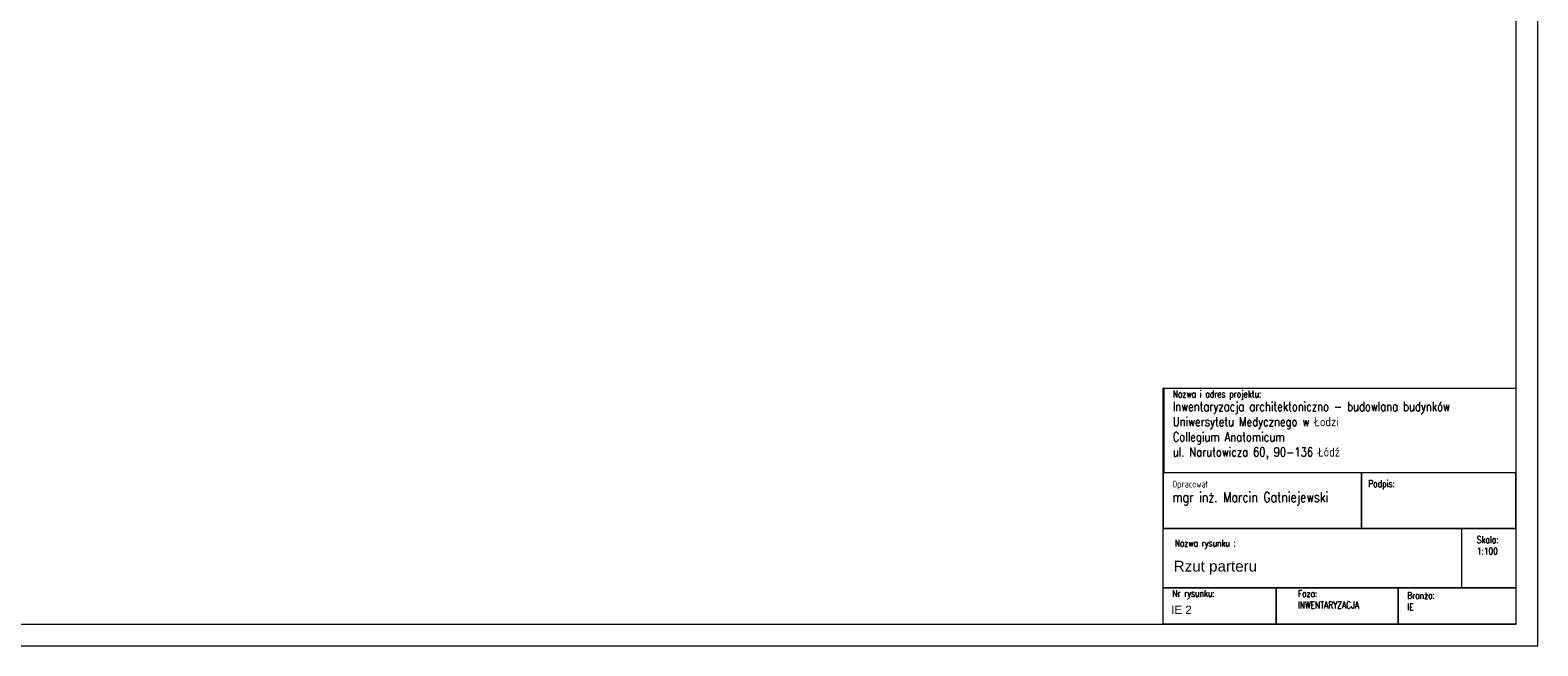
# Model space of a CAD drawing. Header units: millimetres. Extents: x 7052 to 69970, y -1719 to 15326.
# Tile 28 of 160: x 21839 to 25313, y 9386 to 10806. Entities that reach past the tile are written whole.
import ezdxf

# ---------------------------------------------------------------- set-up
doc = ezdxf.new("R2010")
doc.units = ezdxf.units.MM
doc.layers.add('m_tabela', color=7, linetype='Continuous', lineweight=20)
doc.styles.add('opis', font='simplex.shx', dxfattribs={"width": 0.8})
doc.styles.add('PIOTR', font='arial.ttf', dxfattribs={"height": 10})
doc.styles.get("Standard").update_dxf_attribs({"font": 'arial.ttf'})

msp = doc.modelspace()

# ---------------------------------------------------------------- linework, layer by layer
at = {"layer": 'm_tabela'}
for p, q in [((25313.1, 9386.3), (25313.1, 15326.3)), ((25263.1, 9436.3), (25263.1, 15276.3)), ((16953.1, 9436.3), (25263.1, 9436.3)), ((16903.1, 9386.3), (25313.1, 9386.3))]:
    msp.add_line(p, q, dxfattribs=at)
at = {"layer": 'm_tabela', "lineweight": 20}
for p, q in [((24450.1, 9436.3), (24450.1, 9980.7)), ((24450.1, 9980.7), (25263.1, 9980.7)), ((24906.8, 9785.5), (24906.8, 9656.8)), ((24450.1, 9656.8), (25263.1, 9656.8)), ((24450.1, 9656.8), (25262.1, 9656.8)), ((25137.1, 9656.8), (25137.1, 9520.3)), ((24450.1, 9520.3), (25263.1, 9520.3)), ((24710.3, 9520.3), (24710.3, 9436.3)), ((24991.4, 9520.3), (24991.4, 9436.3)), ((25263.1, 9436.3), (24450.1, 9436.3))]:
    msp.add_line(p, q, dxfattribs=at)
at = {"layer": 'm_tabela', "color": 0}
for p, q in [((24451.1, 9980.7), (24451.1, 9786.5)), ((25263.1, 9786.5), (25263.1, 9990.7)), ((24450.1, 9785.5), (24450.1, 9656.8)), ((24450.1, 9785.5), (24450.1, 9656.8)), ((24906.8, 9785.5), (24450.1, 9785.5)), ((24451.1, 9786.5), (25263.1, 9786.5)), ((24906.8, 9656.8), (24906.8, 9785.5)), ((24906.8, 9785.5), (24906.8, 9656.8)), ((25262.1, 9785.5), (24906.8, 9785.5)), ((25262.1, 9656.8), (25262.1, 9785.5)), ((25262.1, 9656.8), (25262.1, 9785.5)), ((24450.1, 9656.8), (25262.1, 9656.8)), ((24450.1, 9520.3), (24450.1, 9656.8)), ((24450.1, 9656.8), (24906.8, 9656.8)), ((24906.8, 9656.8), (24450.1, 9656.8)), ((24450.1, 9656.8), (24906.8, 9656.8)), ((24906.8, 9656.8), (25262.1, 9656.8)), ((25262.1, 9656.8), (24906.8, 9656.8)), ((24906.8, 9656.8), (25262.1, 9656.8)), ((25262.1, 9656.8), (25262.1, 9520.3)), ((25262.1, 9656.8), (25262.1, 9520.3)), ((25262.1, 9520.3), (24450.1, 9520.3)), ((24450.1, 9520.3), (24710.3, 9520.3)), ((24450.1, 9436.3), (24450.1, 9520.3)), ((24710.3, 9520.3), (24710.3, 9436.3)), ((24710.3, 9520.3), (24991.4, 9520.3)), ((24710.3, 9436.3), (24710.3, 9520.3)), ((24991.4, 9520.3), (24991.4, 9436.3)), ((24991.4, 9520.3), (25262.1, 9520.3)), ((24991.4, 9436.3), (24991.4, 9520.3)), ((25262.1, 9520.3), (25262.1, 9436.3)), ((24710.3, 9436.3), (24450.1, 9436.3)), ((24991.4, 9436.3), (24710.3, 9436.3)), ((25262.1, 9436.3), (24991.4, 9436.3))]:
    msp.add_line(p, q, dxfattribs=at)

# ---------------------------------------------------------------- texts
at = {"layer": 'm_tabela', "lineweight": 5, "style": 'PIOTR'}
msp.add_text('Rzut parteru', height=25, dxfattribs=at).set_placement((24474.1, 9557.7))
at = {"layer": 'm_tabela', "lineweight": 5}
msp.add_text('IE 2', height=18.9, dxfattribs=at).set_placement((24468.5, 9460))
at = {"layer": 'm_tabela', "char_height": 26.25, "attachment_point": 1, "style": 'opis'}
for s, insert, width in [('{\\H0.6x;Nazwa i adres projektu:} \\P{\\H0.8x;Inwentaryzacja architektoniczno - budowlana budynków Uniwersytetu Medycznego w Łodzi\\PCollegium Anatomicum\\Pul. Narutowicza 60, 90-136 Łódź}', (24471.9, 9975.1), 714.215), ('{\\H0.6x;Opracował}\\P{\\H0.88x;mgr inż. Marcin Gatniejewski}', (24470.8, 9767.2), 476.912), ('{\\H0.6x;Podpis:}', (24922.5, 9768.2), 91.802), ('{\\H0.6x;Nazwa rysunku :}', (24476.5, 9631.1), 802.267), ('{\\H0.6x;Skala:\\P1:100}', (25172.4, 9639), 476.912), ('{\\H0.6x;Nr rysunku:}', (24470.8, 9515.1), 247.999), ('{\\H0.6x;Faza:\\PINWENTARYZACJA} ', (24760.2, 9514.8), 242.188), ('{\\H0.6x;Branża:\\PIE} ', (25012.2, 9510.4), 247.999)]:
    msp.add_mtext(s, dxfattribs=dict(at, insert=insert, width=width))

doc.saveas('drawing.dxf')
